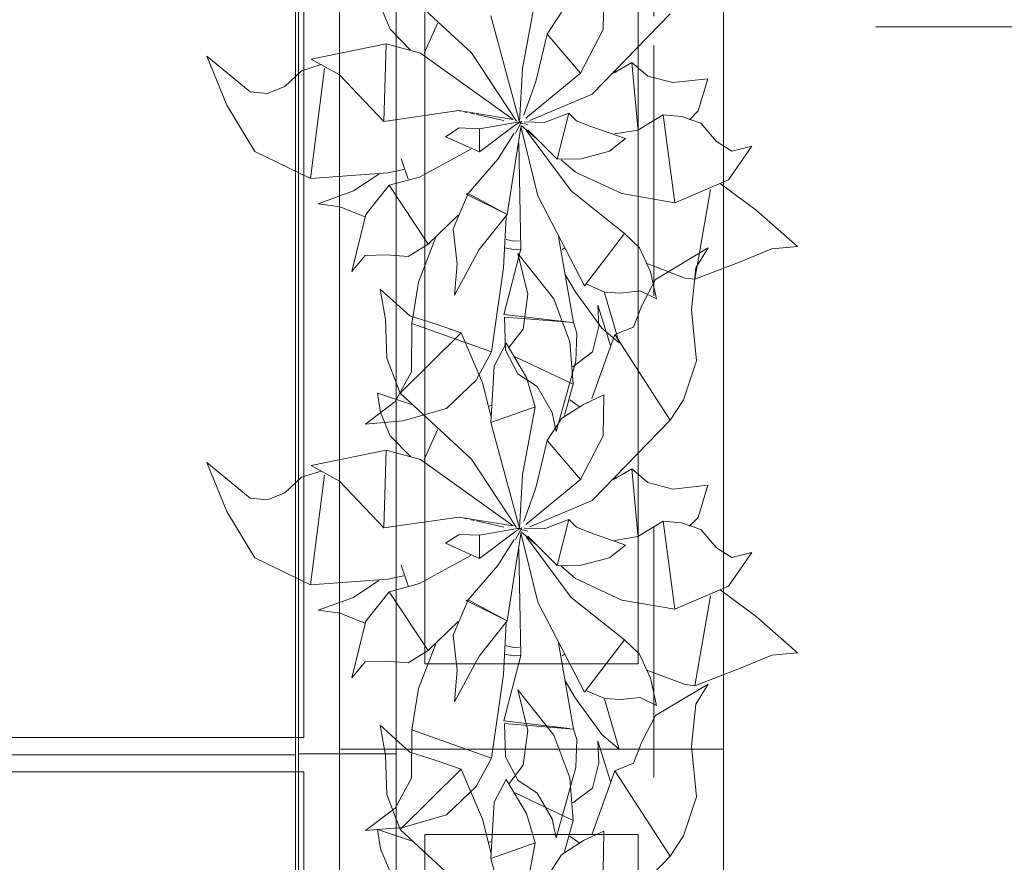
# Model space of a CAD drawing. Header units: millimetres. Extents: x -14761 to 157739, y -22400 to 107990.
# Tile 173 of 228: x 121953 to 123107, y 38600 to 39587. Entities that reach past the tile are written whole.
import ezdxf

# ---------------------------------------------------------------- set-up
doc = ezdxf.new("R2010")
doc.units = ezdxf.units.MM
doc.header["$MEASUREMENT"] = 0
doc.linetypes.add('Штриховая', pattern=[564.444447, 282.222223, -282.222223])
for name, color, linetype in [('Интерьер - конструкции мебели', 7, 'Continuous'), ('Интерьер - Мебель', 7, 'Continuous'), ('Элемент Модели - Зона', 7, 'Continuous')]:
    doc.layers.add(name, color=color, linetype=linetype)

msp = doc.modelspace()

# ---------------------------------------------------------------- linework, layer by layer
at = {"layer": 'Интерьер - конструкции мебели', "color": 7, "linetype": 'Continuous', "lineweight": 15}
for points in [[(121786.3, 39880.1), (122276.5, 39880.1), (122276.5, 38725.6), (121786.3, 38725.6)], [(122279.9, 39881.1), (122394.3, 39881.1), (122394.3, 38726.6), (122279.9, 38726.6)], [(121786.3, 38725.6), (122276.5, 38725.6), (122276.5, 37571.2), (121786.3, 37571.2)], [(122279.9, 38726.6), (122394.3, 38726.6), (122394.3, 37572.1), (122279.9, 37572.1)]]:
    msp.add_lwpolyline(points, close=True, dxfattribs=at)
at = {"layer": 'Интерьер - конструкции мебели', "color": 7, "linetype": 'Continuous', "lineweight": 15, "flags": 128}
for points in [[(121786.3, 39860.1), (121786.3, 38745.6), (122286.3, 38745.6), (122286.3, 39860.1)], [(121786.3, 38705.6), (121786.3, 37591.2), (122286.3, 37591.2), (122286.3, 38705.6)]]:
    msp.add_lwpolyline(points, close=True, dxfattribs=at)
at = {"layer": 'Интерьер - Мебель', "color": 7, "linetype": 'Continuous', "lineweight": 15}
for p, q in [((122328, 40232.1), (122328, 38732.1)), ((122778, 38732.1), (122778, 40232.1)), ((122428, 40132.1), (122428, 38832.1)), ((122678, 38832.1), (122678, 40132.1)), ((122428, 38832.1), (122678, 38832.1)), ((122328, 38732.1), (122328, 37232.1)), ((122778, 38732.1), (122328, 38732.1)), ((122328, 38732.1), (122778, 38732.1)), ((122778, 37232.1), (122778, 38732.1)), ((122428, 38632.1), (122428, 37332.1)), ((122678, 38632.1), (122428, 38632.1)), ((122678, 37332.1), (122678, 38632.1))]:
    msp.add_line(p, q, dxfattribs=at)
at = {"layer": 'Интерьер - Мебель', "color": 252, "linetype": 'Continuous', "lineweight": 5}
for p, q in [((122399.2, 39625), (122482.7, 39547.8)), ((122399.2, 39625), (122482.7, 39547.8)), ((122637.2, 39575.2), (122638, 39623.2)), ((122637.2, 39575.2), (122638, 39623.2)), ((122542.4, 39529.5), (122557.4, 39609.3)), ((122542.4, 39529.5), (122557.4, 39609.3)), ((122376.2, 39602.3), (122387.6, 39575.3)), ((122376.2, 39602.3), (122387.6, 39575.3)), ((122571.5, 39569.5), (122588.3, 39595.3)), ((122571.5, 39569.5), (122588.3, 39595.3)), ((122505.5, 39590.9), (122539.2, 39467.1)), ((122505.5, 39590.9), (122539.2, 39467.1)), ((122624.2, 39499.5), (122715.5, 39593.5)), ((122624.2, 39499.5), (122715.5, 39593.5)), ((122387.6, 39575.3), (122411.4, 39551)), ((122387.6, 39575.3), (122411.4, 39551)), ((122427.1, 39547.4), (122443.1, 39582.1)), ((122427.1, 39547.4), (122443.1, 39582.1)), ((122610.5, 39524.1), (122637.2, 39575.2)), ((122610.5, 39524.1), (122637.2, 39575.2)), ((122558.3, 39514.1), (122571.5, 39569.5)), ((122558.3, 39514.1), (122571.5, 39569.5)), ((122571.5, 39569.5), (122610.5, 39524.1)), ((122571.5, 39569.5), (122610.5, 39524.1)), ((122294.7, 39540.4), (122382.8, 39558.4)), ((122294.7, 39540.4), (122382.8, 39558.4)), ((122380.1, 39467.2), (122382.8, 39558.4)), ((122380.1, 39467.2), (122382.8, 39558.4)), ((122382.8, 39558.4), (122422.9, 39547.4)), ((122382.8, 39558.4), (122422.9, 39547.4)), ((122172.6, 39543.9), (122196.1, 39486.6)), ((122172.6, 39543.9), (122223.4, 39502.2)), ((122172.6, 39543.9), (122196.1, 39486.6)), ((122172.6, 39543.9), (122223.4, 39502.2)), ((122294.7, 39540.4), (122327.9, 39522.1)), ((122294.7, 39540.4), (122327.9, 39522.1)), ((122422.9, 39547.4), (122531.5, 39469.8)), ((122422.9, 39547.4), (122531.5, 39469.8)), ((122482.7, 39547.8), (122535.5, 39467.8)), ((122482.7, 39547.8), (122535.5, 39467.8)), ((122649.2, 39523.9), (122670.6, 39536.5)), ((122649.2, 39523.9), (122670.6, 39536.5)), ((122670.6, 39536.5), (122677.9, 39459.3)), ((122670.6, 39536.5), (122689.4, 39520.4)), ((122670.6, 39536.5), (122677.9, 39459.3)), ((122670.6, 39536.5), (122689.4, 39520.4)), ((122263.9, 39508.4), (122283.7, 39526.6)), ((122263.9, 39508.4), (122283.7, 39526.6)), ((122283.7, 39526.6), (122306.5, 39533.9)), ((122283.7, 39526.6), (122306.5, 39533.9)), ((122294.1, 39400.4), (122310.3, 39529.4)), ((122294.1, 39400.4), (122310.3, 39529.4)), ((122539.2, 39467.1), (122542.4, 39529.5)), ((122539.2, 39467.1), (122542.4, 39529.5)), ((122651, 39527.5), (122651.9, 39524.7)), ((122651, 39527.5), (122651.9, 39524.7)), ((122327.9, 39522.1), (122380.1, 39467.2)), ((122327.9, 39522.1), (122380.1, 39467.2)), ((122544.2, 39474.6), (122558.3, 39514.1)), ((122544.2, 39474.6), (122558.3, 39514.1)), ((122546.3, 39471.3), (122610.5, 39524.1)), ((122546.3, 39471.3), (122610.5, 39524.1)), ((122689.4, 39520.4), (122718.9, 39512.8)), ((122689.4, 39520.4), (122718.9, 39512.8)), ((122718.9, 39512.8), (122759.7, 39517.4)), ((122718.9, 39512.8), (122759.7, 39517.4)), ((122748.3, 39479.6), (122759.7, 39517.4)), ((122748.3, 39479.6), (122759.7, 39517.4)), ((122223.4, 39502.2), (122243.4, 39500.1)), ((122223.4, 39502.2), (122243.4, 39500.1)), ((122243.4, 39500.1), (122263.9, 39508.4)), ((122243.4, 39500.1), (122263.9, 39508.4)), ((122551, 39468.6), (122624.2, 39499.5)), ((122551, 39468.6), (122624.2, 39499.5)), ((122196.1, 39486.6), (122228.7, 39432.3)), ((122196.1, 39486.6), (122228.7, 39432.3)), ((122380.1, 39467.2), (122468, 39480.1)), ((122380.1, 39467.2), (122468, 39480.1)), ((122468, 39480.1), (122531.5, 39469.8)), ((122468, 39480.1), (122531.5, 39469.8)), ((122468.4, 39479.8), (122469.5, 39479.5)), ((122468.4, 39479.8), (122469.5, 39479.5)), ((122738.4, 39469.4), (122748.3, 39479.6)), ((122738.4, 39469.4), (122748.3, 39479.6)), ((122475.1, 39478.3), (122477.3, 39477.8)), ((122475.1, 39478.3), (122477.3, 39477.8)), ((122481.8, 39476.9), (122486.3, 39475.9)), ((122481.8, 39476.9), (122486.3, 39475.9)), ((122488.5, 39475.4), (122520.8, 39468.4)), ((122488.5, 39475.4), (122520.8, 39468.4)), ((122534.3, 39453.6), (122541.7, 39467.5)), ((122534.3, 39453.6), (122541.7, 39467.5)), ((122535.1, 39463.9), (122541.7, 39467.5)), ((122535.1, 39463.9), (122541.7, 39467.5)), ((122568.5, 39466.3), (122596.9, 39477.1)), ((122568.5, 39466.3), (122596.9, 39477.1)), ((122583.3, 39423.3), (122596.9, 39477.1)), ((122583.3, 39423.3), (122596.9, 39477.1)), ((122596.9, 39477.1), (122605.8, 39468)), ((122596.9, 39477.1), (122605.8, 39468)), ((122605.8, 39468), (122622.6, 39461.5)), ((122605.8, 39468), (122622.6, 39461.5)), ((122677.9, 39457), (122707.5, 39475)), ((122677.9, 39457), (122707.5, 39475)), ((122707.5, 39475), (122721.2, 39372.1)), ((122707.5, 39475), (122728.8, 39473.3)), ((122707.5, 39475), (122721.2, 39372.1)), ((122707.5, 39475), (122728.8, 39473.3)), ((122728.8, 39473.3), (122751.4, 39465.3)), ((122728.8, 39473.3), (122751.4, 39465.3)), ((122452.2, 39449.5), (122468.2, 39459.7)), ((122452.2, 39449.5), (122468.2, 39459.7)), ((122468.2, 39459.7), (122492.1, 39458.8)), ((122468.2, 39459.7), (122492.1, 39458.8)), ((122492.1, 39458.8), (122539.2, 39467.1)), ((122492.1, 39458.8), (122539.2, 39467.1)), ((122492.1, 39458.8), (122492.3, 39431.6)), ((122492.1, 39458.8), (122492.3, 39431.6)), ((122492.3, 39431.6), (122534.6, 39463.6)), ((122492.3, 39431.6), (122534.6, 39463.6)), ((122524.7, 39358.5), (122540.7, 39460.6)), ((122524.7, 39358.5), (122540.7, 39460.6)), ((122536.3, 39466.6), (122538.5, 39466)), ((122536.3, 39466.6), (122538.5, 39466)), ((122538, 39466.2), (122539.2, 39467.1)), ((122538, 39466.2), (122539.2, 39467.1)), ((122540.5, 39461.5), (122560.5, 39380.2)), ((122540.5, 39461.5), (122560.5, 39380.2)), ((122540.8, 39465.5), (122548.7, 39463.6)), ((122540.8, 39465.5), (122548.7, 39463.6)), ((122540.8, 39462.7), (122557.7, 39448.3)), ((122540.8, 39462.7), (122557.7, 39448.3)), ((122544.6, 39466.9), (122568.5, 39466.3)), ((122544.6, 39466.9), (122568.5, 39466.3)), ((122547.2, 39456.3), (122599.7, 39386)), ((122547.2, 39456.3), (122599.7, 39386)), ((122548.9, 39457.4), (122583.3, 39423.3)), ((122548.9, 39457.4), (122583.3, 39423.3)), ((122622.6, 39461.5), (122663.3, 39447.2)), ((122622.6, 39461.5), (122663.3, 39447.2)), ((122650.4, 39452.7), (122677.9, 39457)), ((122650.4, 39452.7), (122677.9, 39457)), ((122751.4, 39465.3), (122769.9, 39443.9)), ((122751.4, 39465.3), (122769.9, 39443.9)), ((122452.2, 39449.5), (122492.3, 39431.6)), ((122452.2, 39449.5), (122492.3, 39431.6)), ((122513.7, 39423.1), (122532.9, 39453.5)), ((122513.7, 39423.1), (122532.9, 39453.5)), ((122644.6, 39432.4), (122663.3, 39447.2)), ((122644.6, 39432.4), (122663.3, 39447.2)), ((122421.9, 39402.2), (122481.8, 39434.9)), ((122421.9, 39402.2), (122481.8, 39434.9)), ((122538.4, 39442.7), (122540.5, 39317.8)), ((122538.4, 39442.7), (122540.5, 39317.8)), ((122769.9, 39443.9), (122787.7, 39432.6)), ((122769.9, 39443.9), (122787.7, 39432.6)), ((122783.8, 39399), (122811.5, 39438.5)), ((122783.8, 39399), (122811.5, 39438.5)), ((122787.7, 39432.6), (122811.5, 39438.5)), ((122787.7, 39432.6), (122811.5, 39438.5)), ((122228.7, 39432.3), (122294.1, 39400.4)), ((122228.7, 39432.3), (122294.1, 39400.4)), ((122400.3, 39423.5), (122408.6, 39399.6)), ((122400.3, 39423.5), (122408.6, 39399.6)), ((122479, 39383.1), (122513.7, 39423.1)), ((122479, 39383.1), (122513.7, 39423.1)), ((122583.3, 39423.3), (122611.1, 39423.7)), ((122583.3, 39423.3), (122611.1, 39423.7)), ((122587.8, 39422.5), (122604.7, 39408)), ((122587.8, 39422.5), (122604.7, 39408)), ((122611.1, 39423.7), (122644.6, 39432.4)), ((122611.1, 39423.7), (122644.6, 39432.4)), ((122384.6, 39407.3), (122403.6, 39411.2)), ((122384.6, 39407.3), (122403.6, 39411.2)), ((122294.1, 39400.4), (122384.6, 39407.3)), ((122294.1, 39400.4), (122384.6, 39407.3)), ((122344.6, 39386), (122374, 39405.8)), ((122344.6, 39386), (122374, 39405.8)), ((122386.4, 39392.6), (122421.9, 39402.2)), ((122386.4, 39392.6), (122421.9, 39402.2)), ((122604.7, 39408), (122659, 39382.8)), ((122604.7, 39408), (122659, 39382.8)), ((122721.2, 39372.1), (122783.8, 39399)), ((122721.2, 39372.1), (122783.8, 39399)), ((122358.9, 39358.2), (122386.4, 39392.6)), ((122358.9, 39358.2), (122386.4, 39392.6)), ((122386.4, 39392.6), (122431.8, 39323.6)), ((122386.4, 39392.6), (122431.8, 39323.6)), ((122744.6, 39282.5), (122762.7, 39387.8)), ((122744.6, 39282.5), (122762.7, 39387.8)), ((122774.1, 39394.8), (122816.5, 39363.4)), ((122774.1, 39394.8), (122816.5, 39363.4)), ((122303.2, 39371), (122344.6, 39386)), ((122303.2, 39371), (122344.6, 39386)), ((122461.4, 39341.6), (122479, 39383.1)), ((122461.4, 39341.6), (122479, 39383.1)), ((122476.4, 39382.2), (122479, 39383.1)), ((122476.4, 39382.2), (122479, 39383.1)), ((122476.4, 39382.2), (122524.7, 39358.5)), ((122476.4, 39382.2), (122524.7, 39358.5)), ((122479, 39383.1), (122524.7, 39358.5)), ((122479, 39383.1), (122524.7, 39358.5)), ((122560.5, 39380.2), (122615.2, 39275)), ((122560.5, 39380.2), (122615.2, 39275)), ((122599.7, 39386), (122662, 39336.1)), ((122599.7, 39386), (122662, 39336.1)), ((122659, 39382.8), (122721.2, 39372.1)), ((122659, 39382.8), (122721.2, 39372.1)), ((122303.2, 39371), (122329, 39367.4)), ((122303.2, 39371), (122329, 39367.4)), ((122329, 39367.4), (122357.6, 39355.7)), ((122329, 39367.4), (122357.6, 39355.7)), ((122816.5, 39363.4), (122864.7, 39320.9)), ((122816.5, 39363.4), (122864.7, 39320.9)), ((122342.5, 39291.6), (122358.9, 39358.2)), ((122342.5, 39291.6), (122358.9, 39358.2)), ((122431.8, 39323.6), (122467.3, 39357.5)), ((122431.8, 39323.6), (122467.3, 39357.5)), ((122491.8, 39317.3), (122524.7, 39358.5)), ((122491.8, 39317.3), (122524.7, 39358.5)), ((122520.1, 39295.7), (122523.3, 39355.7)), ((122520.1, 39295.7), (122523.3, 39355.7)), ((122461.4, 39341.6), (122466.1, 39300.5)), ((122461.4, 39341.6), (122466.1, 39300.5)), ((122420.5, 39279.1), (122440.8, 39331.7)), ((122420.5, 39279.1), (122440.8, 39331.7)), ((122523.3, 39329.2), (122532.6, 39327.3)), ((122523.3, 39329.2), (122532.6, 39327.3)), ((122584.7, 39332.2), (122602.2, 39231.7)), ((122584.7, 39332.2), (122602.2, 39231.7)), ((122615.2, 39275), (122662, 39336.1)), ((122615.2, 39275), (122662, 39336.1)), ((122662, 39336.1), (122679.5, 39319.5)), ((122662, 39336.1), (122679.5, 39319.5)), ((122408.4, 39309.3), (122431.8, 39323.6)), ((122408.4, 39309.3), (122431.8, 39323.6)), ((122462.8, 39263.7), (122491.8, 39317.3)), ((122462.8, 39263.7), (122491.8, 39317.3)), ((122520.6, 39241.3), (122540.5, 39317.8)), ((122520.6, 39241.3), (122540.5, 39317.8)), ((122522, 39319.3), (122532.1, 39317.3)), ((122522, 39319.3), (122532.1, 39317.3)), ((122532.1, 39317.3), (122539.9, 39317.7)), ((122532.1, 39317.3), (122539.9, 39317.7)), ((122532.6, 39327.3), (122539.1, 39327.7)), ((122532.6, 39327.3), (122539.1, 39327.7)), ((122589, 39317.5), (122591.2, 39319)), ((122589, 39317.5), (122591.2, 39319)), ((122679.5, 39319.5), (122692.5, 39291.3)), ((122679.5, 39319.5), (122692.5, 39291.3)), ((122698.3, 39282.4), (122760.1, 39319.2)), ((122698.3, 39282.4), (122760.1, 39319.2)), ((122745.6, 39295.8), (122760.1, 39319.2)), ((122745.6, 39295.8), (122760.1, 39319.2)), ((122798.7, 39303.2), (122834.6, 39318.1)), ((122798.7, 39303.2), (122834.6, 39318.1)), ((122834.6, 39318.1), (122864.7, 39320.9)), ((122834.6, 39318.1), (122864.7, 39320.9)), ((122342.5, 39291.6), (122358, 39310.2)), ((122342.5, 39291.6), (122358, 39310.2)), ((122358, 39310.2), (122382.9, 39311.3)), ((122358, 39310.2), (122382.9, 39311.3)), ((122382.9, 39311.3), (122408.4, 39309.3)), ((122382.9, 39311.3), (122408.4, 39309.3)), ((122537, 39312.5), (122548.6, 39265.1)), ((122537, 39312.5), (122579.1, 39259.5)), ((122537, 39312.5), (122548.6, 39265.1)), ((122537, 39312.5), (122579.1, 39259.5)), ((122462.8, 39263.7), (122466.1, 39300.5)), ((122462.8, 39263.7), (122466.1, 39300.5)), ((122506.3, 39197.5), (122520.1, 39295.7)), ((122506.3, 39197.5), (122520.1, 39295.7)), ((122688.3, 39300.8), (122733.2, 39283.9)), ((122688.3, 39300.8), (122733.2, 39283.9)), ((122740.8, 39246.6), (122745.6, 39295.8)), ((122740.8, 39246.6), (122745.6, 39295.8)), ((122744.6, 39282.5), (122798.7, 39303.2)), ((122744.6, 39282.5), (122798.7, 39303.2)), ((122592.7, 39288.1), (122604.1, 39268.1)), ((122592.7, 39288.1), (122604.1, 39268.1)), ((122692.5, 39291.3), (122699.4, 39259.4)), ((122692.5, 39291.3), (122699.4, 39259.4)), ((122733.2, 39283.9), (122744.6, 39282.5)), ((122733.2, 39283.9), (122744.6, 39282.5)), ((122375.8, 39271), (122382.1, 39235.5)), ((122375.8, 39271), (122410.5, 39239.5)), ((122375.8, 39271), (122382.1, 39235.5)), ((122375.8, 39271), (122410.5, 39239.5)), ((122412.8, 39230.6), (122420.5, 39279.1)), ((122412.8, 39230.6), (122420.5, 39279.1)), ((122616.7, 39277.1), (122639.1, 39267.4)), ((122616.7, 39277.1), (122639.1, 39267.4)), ((122682.5, 39251.8), (122698.3, 39282.4)), ((122682.5, 39251.8), (122698.3, 39282.4)), ((122543.4, 39224.2), (122548.6, 39265.1)), ((122543.4, 39224.2), (122548.6, 39265.1)), ((122579.1, 39259.5), (122598.2, 39209.4)), ((122579.1, 39259.5), (122598.2, 39209.4)), ((122604.1, 39268.1), (122635.6, 39225.3)), ((122604.1, 39268.1), (122635.6, 39225.3)), ((122638.5, 39266.7), (122656, 39208)), ((122638.5, 39266.7), (122656, 39208)), ((122639.1, 39267.4), (122657.4, 39266.4)), ((122639.1, 39267.4), (122657.4, 39266.4)), ((122657.4, 39266.4), (122680.6, 39268.8)), ((122657.4, 39266.4), (122680.6, 39268.8)), ((122680.6, 39268.8), (122699.4, 39259.4)), ((122680.6, 39268.8), (122699.4, 39259.4)), ((122630.8, 39252.2), (122632.1, 39227.1)), ((122630.8, 39252.2), (122645.8, 39205)), ((122630.8, 39252.2), (122632.1, 39227.1)), ((122630.8, 39252.2), (122645.8, 39205)), ((122672.6, 39226.4), (122682.5, 39251.8)), ((122672.6, 39226.4), (122682.5, 39251.8)), ((122410.5, 39239.5), (122440.3, 39230.4)), ((122410.5, 39239.5), (122440.3, 39230.4)), ((122520.6, 39241.3), (122597.8, 39232.2)), ((122520.6, 39241.3), (122597.8, 39232.2)), ((122521.3, 39238.1), (122522.6, 39199.4)), ((122521.3, 39238.1), (122602.2, 39231.7)), ((122521.3, 39238.1), (122522.6, 39199.4)), ((122521.3, 39238.1), (122602.2, 39231.7)), ((122740.8, 39246.6), (122746.6, 39187.1)), ((122740.8, 39246.6), (122746.6, 39187.1)), ((122382.1, 39235.5), (122383.5, 39190)), ((122382.1, 39235.5), (122383.5, 39190)), ((122412.3, 39174.2), (122412.8, 39230.6)), ((122412.3, 39174.2), (122412.8, 39230.6)), ((122412.8, 39230.6), (122506.3, 39197.5)), ((122412.8, 39230.6), (122506.3, 39197.5)), ((122440.3, 39230.4), (122470.5, 39219.6)), ((122440.3, 39230.4), (122470.5, 39219.6)), ((122602.2, 39231.7), (122606.2, 39219.3)), ((122602.2, 39231.7), (122606.2, 39219.3)), ((122624.5, 39197.4), (122632.1, 39227.1)), ((122624.5, 39197.4), (122632.1, 39227.1)), ((122635.6, 39225.3), (122656, 39208)), ((122635.6, 39225.3), (122656, 39208)), ((122650.8, 39217.7), (122672.6, 39226.4)), ((122650.8, 39217.7), (122672.6, 39226.4)), ((122399.2, 39149), (122470.5, 39219.6)), ((122399.2, 39149), (122470.5, 39219.6)), ((122470.5, 39219.6), (122495.6, 39161.2)), ((122470.5, 39219.6), (122495.6, 39161.2)), ((122527.1, 39202.8), (122543.4, 39224.2)), ((122527.1, 39202.8), (122543.4, 39224.2)), ((122604.9, 39186.5), (122606.2, 39219.3)), ((122604.9, 39186.5), (122606.2, 39219.3)), ((122623.9, 39142.7), (122650.8, 39217.7)), ((122623.9, 39142.7), (122650.8, 39217.7)), ((122650.8, 39217.7), (122715.5, 39117.5)), ((122650.8, 39217.7), (122715.5, 39117.5)), ((122509.5, 39180.9), (122523.3, 39207.5)), ((122509.5, 39180.9), (122523.3, 39207.5)), ((122523.3, 39207.5), (122547.2, 39167.5)), ((122523.3, 39207.5), (122547.2, 39167.5)), ((122598.2, 39209.4), (122601.9, 39159.5)), ((122598.2, 39209.4), (122601.9, 39159.5)), ((122488.3, 39164.5), (122506.3, 39197.5)), ((122488.3, 39164.5), (122506.3, 39197.5)), ((122522.6, 39199.4), (122537, 39171.6)), ((122522.6, 39199.4), (122537, 39171.6)), ((122534, 39191.8), (122601.9, 39159.5)), ((122534, 39191.8), (122601.9, 39159.5)), ((122601.6, 39180), (122624.5, 39197.4)), ((122601.6, 39180), (122624.5, 39197.4)), ((122383.5, 39190), (122399.2, 39149)), ((122383.5, 39190), (122399.2, 39149)), ((122505.5, 39114.9), (122509.5, 39180.9)), ((122505.5, 39114.9), (122509.5, 39180.9)), ((122582.1, 39104.2), (122604.9, 39186.5)), ((122582.1, 39104.2), (122604.9, 39186.5)), ((122731.3, 39141.3), (122746.6, 39187.1)), ((122731.3, 39141.3), (122746.6, 39187.1)), ((122393.3, 39139.2), (122412.3, 39174.2)), ((122393.3, 39139.2), (122412.3, 39174.2)), ((122537, 39171.6), (122559.7, 39156.7)), ((122537, 39171.6), (122559.7, 39156.7)), ((122547.2, 39167.5), (122557.4, 39133.2)), ((122547.2, 39167.5), (122557.4, 39133.2)), ((122453.6, 39131.2), (122488.3, 39164.5)), ((122453.6, 39131.2), (122488.3, 39164.5)), ((122495.6, 39161.2), (122505.9, 39120.9)), ((122495.6, 39161.2), (122505.9, 39120.9)), ((122559.7, 39156.7), (122577.3, 39126.6)), ((122559.7, 39156.7), (122577.3, 39126.6)), ((122591.8, 39122.8), (122601.9, 39159.5)), ((122591.8, 39122.8), (122601.9, 39159.5)), ((122372.7, 39149), (122376.2, 39126.3)), ((122372.7, 39149), (122413.7, 39135.3)), ((122372.7, 39149), (122376.2, 39126.3)), ((122372.7, 39149), (122413.7, 39135.3)), ((122399.2, 39149), (122482.7, 39071.8)), ((122399.2, 39149), (122482.7, 39071.8)), ((122613.9, 39136), (122638, 39147.2)), ((122613.9, 39136), (122638, 39147.2)), ((122637.2, 39099.2), (122638, 39147.2)), ((122637.2, 39099.2), (122638, 39147.2)), ((122358.6, 39112.7), (122393.3, 39139.2)), ((122358.6, 39112.7), (122393.3, 39139.2)), ((122502.3, 39133.5), (122506.7, 39134.9)), ((122502.3, 39133.5), (122506.7, 39134.9)), ((122505.5, 39114.9), (122557.4, 39133.2)), ((122505.5, 39114.9), (122557.4, 39133.2)), ((122542.4, 39053.5), (122557.4, 39133.2)), ((122542.4, 39053.5), (122557.4, 39133.2)), ((122588.3, 39119.3), (122613.9, 39136)), ((122588.3, 39119.3), (122613.9, 39136)), ((122597.9, 39141.1), (122609.1, 39133.4)), ((122597.9, 39141.1), (122609.1, 39133.4)), ((122715.5, 39117.5), (122731.3, 39141.3)), ((122715.5, 39117.5), (122731.3, 39141.3)), ((122376.2, 39126.3), (122387.6, 39099.3)), ((122376.2, 39126.3), (122387.6, 39099.3)), ((122402.4, 39116.5), (122453.6, 39131.2)), ((122402.4, 39116.5), (122453.6, 39131.2)), ((122577.3, 39126.6), (122582.1, 39104.2)), ((122577.3, 39126.6), (122582.1, 39104.2)), ((122358.6, 39112.7), (122402.4, 39116.5)), ((122358.6, 39112.7), (122402.4, 39116.5)), ((122505.5, 39114.9), (122539.2, 38991.1)), ((122505.5, 39114.9), (122539.2, 38991.1)), ((122571.5, 39093.5), (122588.3, 39119.3)), ((122571.5, 39093.5), (122588.3, 39119.3)), ((122624.2, 39023.4), (122715.5, 39117.5)), ((122624.2, 39023.4), (122715.5, 39117.5)), ((122387.6, 39099.3), (122411.4, 39075)), ((122387.6, 39099.3), (122411.4, 39075)), ((122427.1, 39071.3), (122443.1, 39106.1)), ((122427.1, 39071.3), (122443.1, 39106.1)), ((122610.5, 39048), (122637.2, 39099.2)), ((122610.5, 39048), (122637.2, 39099.2)), ((122558.3, 39038.1), (122571.5, 39093.5)), ((122558.3, 39038.1), (122571.5, 39093.5)), ((122571.5, 39093.5), (122610.5, 39048)), ((122571.5, 39093.5), (122610.5, 39048)), ((122294.7, 39064.4), (122382.8, 39082.4)), ((122294.7, 39064.4), (122382.8, 39082.4)), ((122380.1, 38991.2), (122382.8, 39082.4)), ((122380.1, 38991.2), (122382.8, 39082.4)), ((122382.8, 39082.4), (122422.9, 39071.4)), ((122382.8, 39082.4), (122422.9, 39071.4)), ((122172.6, 39067.8), (122196.1, 39010.6)), ((122172.6, 39067.8), (122223.4, 39026.2)), ((122172.6, 39067.8), (122196.1, 39010.6)), ((122172.6, 39067.8), (122223.4, 39026.2)), ((122294.7, 39064.4), (122327.9, 39046)), ((122294.7, 39064.4), (122327.9, 39046)), ((122422.9, 39071.4), (122531.5, 38993.7)), ((122422.9, 39071.4), (122531.5, 38993.7)), ((122482.7, 39071.8), (122535.5, 38991.8)), ((122482.7, 39071.8), (122535.5, 38991.8)), ((122283.7, 39050.6), (122306.5, 39057.9)), ((122283.7, 39050.6), (122306.5, 39057.9)), ((122294.1, 38924.4), (122310.3, 39053.4)), ((122294.1, 38924.4), (122310.3, 39053.4)), ((122539.2, 38991.1), (122542.4, 39053.5)), ((122539.2, 38991.1), (122542.4, 39053.5)), ((122649.2, 39047.9), (122670.6, 39060.5)), ((122649.2, 39047.9), (122670.6, 39060.5)), ((122670.6, 39060.5), (122677.9, 38983.3)), ((122670.6, 39060.5), (122689.4, 39044.3)), ((122670.6, 39060.5), (122677.9, 38983.3)), ((122670.6, 39060.5), (122689.4, 39044.3)), ((122263.9, 39032.3), (122283.7, 39050.6)), ((122263.9, 39032.3), (122283.7, 39050.6)), ((122327.9, 39046), (122380.1, 38991.2)), ((122327.9, 39046), (122380.1, 38991.2)), ((122546.3, 38995.3), (122610.5, 39048)), ((122546.3, 38995.3), (122610.5, 39048)), ((122651, 39051.5), (122651.9, 39048.7)), ((122651, 39051.5), (122651.9, 39048.7)), ((122689.4, 39044.3), (122718.9, 39036.8)), ((122689.4, 39044.3), (122718.9, 39036.8)), ((122718.9, 39036.8), (122759.7, 39041.3)), ((122718.9, 39036.8), (122759.7, 39041.3)), ((122748.3, 39003.6), (122759.7, 39041.3)), ((122748.3, 39003.6), (122759.7, 39041.3)), ((122243.4, 39024.1), (122263.9, 39032.3)), ((122243.4, 39024.1), (122263.9, 39032.3)), ((122544.2, 38998.6), (122558.3, 39038.1)), ((122544.2, 38998.6), (122558.3, 39038.1)), ((122223.4, 39026.2), (122243.4, 39024.1)), ((122223.4, 39026.2), (122243.4, 39024.1)), ((122551, 38992.6), (122624.2, 39023.4)), ((122551, 38992.6), (122624.2, 39023.4)), ((122196.1, 39010.6), (122228.7, 38956.3)), ((122196.1, 39010.6), (122228.7, 38956.3)), ((122380.1, 38991.2), (122468, 39004)), ((122380.1, 38991.2), (122468, 39004)), ((122468, 39004), (122531.5, 38993.7)), ((122468, 39004), (122531.5, 38993.7)), ((122468.4, 39003.8), (122469.5, 39003.5)), ((122468.4, 39003.8), (122469.5, 39003.5)), ((122475.1, 39002.3), (122477.3, 39001.8)), ((122475.1, 39002.3), (122477.3, 39001.8)), ((122481.8, 39000.8), (122486.3, 38999.9)), ((122481.8, 39000.8), (122486.3, 38999.9)), ((122488.5, 38999.4), (122520.8, 38992.3)), ((122488.5, 38999.4), (122520.8, 38992.3)), ((122568.5, 38990.3), (122596.9, 39001.1)), ((122568.5, 38990.3), (122596.9, 39001.1)), ((122583.3, 38947.3), (122596.9, 39001.1)), ((122583.3, 38947.3), (122596.9, 39001.1)), ((122596.9, 39001.1), (122605.8, 38992)), ((122596.9, 39001.1), (122605.8, 38992)), ((122677.9, 38981), (122707.5, 38999)), ((122677.9, 38981), (122707.5, 38999)), ((122707.5, 38999), (122721.2, 38896.1)), ((122707.5, 38999), (122728.8, 38997.3)), ((122707.5, 38999), (122721.2, 38896.1)), ((122707.5, 38999), (122728.8, 38997.3)), ((122728.8, 38997.3), (122751.4, 38989.2)), ((122728.8, 38997.3), (122751.4, 38989.2)), ((122738.4, 38993.4), (122748.3, 39003.6)), ((122738.4, 38993.4), (122748.3, 39003.6)), ((122452.2, 38973.4), (122468.2, 38983.7)), ((122452.2, 38973.4), (122468.2, 38983.7)), ((122468.2, 38983.7), (122492.1, 38982.8)), ((122468.2, 38983.7), (122492.1, 38982.8)), ((122492.1, 38982.8), (122539.2, 38991.1)), ((122492.1, 38982.8), (122539.2, 38991.1)), ((122492.1, 38982.8), (122492.3, 38955.6)), ((122492.1, 38982.8), (122492.3, 38955.6)), ((122492.3, 38955.6), (122534.6, 38987.6)), ((122492.3, 38955.6), (122534.6, 38987.6)), ((122524.7, 38882.5), (122540.7, 38984.5)), ((122524.7, 38882.5), (122540.7, 38984.5)), ((122534.3, 38977.6), (122541.7, 38991.5)), ((122534.3, 38977.6), (122541.7, 38991.5)), ((122535.1, 38987.9), (122541.7, 38991.5)), ((122535.1, 38987.9), (122541.7, 38991.5)), ((122536.3, 38990.6), (122538.5, 38990)), ((122536.3, 38990.6), (122538.5, 38990)), ((122538, 38990.2), (122539.2, 38991.1)), ((122538, 38990.2), (122539.2, 38991.1)), ((122540.5, 38985.5), (122560.5, 38904.2)), ((122540.5, 38985.5), (122560.5, 38904.2)), ((122540.8, 38989.5), (122548.7, 38987.6)), ((122540.8, 38989.5), (122548.7, 38987.6)), ((122540.8, 38986.7), (122557.7, 38972.2)), ((122540.8, 38986.7), (122557.7, 38972.2)), ((122544.6, 38990.9), (122568.5, 38990.3)), ((122544.6, 38990.9), (122568.5, 38990.3)), ((122605.8, 38992), (122622.6, 38985.4)), ((122605.8, 38992), (122622.6, 38985.4)), ((122622.6, 38985.4), (122663.3, 38971.2)), ((122622.6, 38985.4), (122663.3, 38971.2)), ((122751.4, 38989.2), (122769.9, 38967.9)), ((122751.4, 38989.2), (122769.9, 38967.9)), ((122452.2, 38973.4), (122492.3, 38955.6)), ((122452.2, 38973.4), (122492.3, 38955.6)), ((122513.7, 38947.1), (122532.9, 38977.5)), ((122513.7, 38947.1), (122532.9, 38977.5)), ((122547.2, 38980.3), (122599.7, 38909.9)), ((122547.2, 38980.3), (122599.7, 38909.9)), ((122548.9, 38981.4), (122583.3, 38947.3)), ((122548.9, 38981.4), (122583.3, 38947.3)), ((122644.6, 38956.4), (122663.3, 38971.2)), ((122644.6, 38956.4), (122663.3, 38971.2)), ((122650.4, 38976.7), (122677.9, 38981)), ((122650.4, 38976.7), (122677.9, 38981)), ((122538.4, 38966.7), (122540.5, 38841.8)), ((122538.4, 38966.7), (122540.5, 38841.8)), ((122769.9, 38967.9), (122787.7, 38956.6)), ((122769.9, 38967.9), (122787.7, 38956.6)), ((122783.8, 38922.9), (122811.5, 38962.5)), ((122783.8, 38922.9), (122811.5, 38962.5)), ((122787.7, 38956.6), (122811.5, 38962.5)), ((122787.7, 38956.6), (122811.5, 38962.5)), ((122228.7, 38956.3), (122294.1, 38924.4)), ((122228.7, 38956.3), (122294.1, 38924.4)), ((122421.9, 38926.2), (122481.8, 38958.9)), ((122421.9, 38926.2), (122481.8, 38958.9)), ((122611.1, 38947.7), (122644.6, 38956.4)), ((122611.1, 38947.7), (122644.6, 38956.4)), ((122400.3, 38947.5), (122408.6, 38923.6)), ((122400.3, 38947.5), (122408.6, 38923.6)), ((122479, 38907), (122513.7, 38947.1)), ((122479, 38907), (122513.7, 38947.1)), ((122583.3, 38947.3), (122611.1, 38947.7)), ((122583.3, 38947.3), (122611.1, 38947.7)), ((122587.8, 38946.5), (122604.7, 38932)), ((122587.8, 38946.5), (122604.7, 38932)), ((122294.1, 38924.4), (122384.6, 38931.3)), ((122294.1, 38924.4), (122384.6, 38931.3)), ((122344.6, 38909.9), (122374, 38929.8)), ((122344.6, 38909.9), (122374, 38929.8)), ((122384.6, 38931.3), (122403.6, 38935.2)), ((122384.6, 38931.3), (122403.6, 38935.2)), ((122386.4, 38916.5), (122421.9, 38926.2)), ((122386.4, 38916.5), (122421.9, 38926.2)), ((122604.7, 38932), (122659, 38906.8)), ((122604.7, 38932), (122659, 38906.8)), ((122358.9, 38882.2), (122386.4, 38916.5)), ((122358.9, 38882.2), (122386.4, 38916.5)), ((122386.4, 38916.5), (122431.8, 38847.6)), ((122386.4, 38916.5), (122431.8, 38847.6)), ((122721.2, 38896.1), (122783.8, 38922.9)), ((122721.2, 38896.1), (122783.8, 38922.9)), ((122774.1, 38918.8), (122816.5, 38887.4)), ((122774.1, 38918.8), (122816.5, 38887.4)), ((122303.2, 38895), (122344.6, 38909.9)), ((122303.2, 38895), (122344.6, 38909.9)), ((122461.4, 38865.6), (122479, 38907)), ((122461.4, 38865.6), (122479, 38907)), ((122476.4, 38906.2), (122479, 38907)), ((122476.4, 38906.2), (122479, 38907)), ((122476.4, 38906.2), (122524.7, 38882.5)), ((122476.4, 38906.2), (122524.7, 38882.5)), ((122479, 38907), (122524.7, 38882.5)), ((122479, 38907), (122524.7, 38882.5)), ((122560.5, 38904.2), (122615.2, 38799)), ((122560.5, 38904.2), (122615.2, 38799)), ((122599.7, 38909.9), (122662, 38860)), ((122599.7, 38909.9), (122662, 38860)), ((122659, 38906.8), (122721.2, 38896.1)), ((122659, 38906.8), (122721.2, 38896.1)), ((122744.6, 38806.4), (122762.7, 38911.8)), ((122744.6, 38806.4), (122762.7, 38911.8)), ((122303.2, 38895), (122329, 38891.3)), ((122303.2, 38895), (122329, 38891.3)), ((122329, 38891.3), (122357.6, 38879.7)), ((122329, 38891.3), (122357.6, 38879.7)), ((122342.5, 38815.6), (122358.9, 38882.2)), ((122342.5, 38815.6), (122358.9, 38882.2)), ((122431.8, 38847.6), (122467.3, 38881.5)), ((122431.8, 38847.6), (122467.3, 38881.5)), ((122491.8, 38841.2), (122524.7, 38882.5)), ((122491.8, 38841.2), (122524.7, 38882.5)), ((122520.1, 38819.7), (122523.3, 38879.7)), ((122520.1, 38819.7), (122523.3, 38879.7)), ((122816.5, 38887.4), (122864.7, 38844.9)), ((122816.5, 38887.4), (122864.7, 38844.9)), ((122420.5, 38803.1), (122440.8, 38855.6)), ((122420.5, 38803.1), (122440.8, 38855.6)), ((122461.4, 38865.6), (122466.1, 38824.5)), ((122461.4, 38865.6), (122466.1, 38824.5)), ((122584.7, 38856.2), (122602.2, 38755.6)), ((122584.7, 38856.2), (122602.2, 38755.6)), ((122615.2, 38799), (122662, 38860)), ((122615.2, 38799), (122662, 38860)), ((122662, 38860), (122679.5, 38843.5)), ((122662, 38860), (122679.5, 38843.5)), ((122408.4, 38833.3), (122431.8, 38847.6)), ((122408.4, 38833.3), (122431.8, 38847.6)), ((122523.3, 38853.2), (122532.6, 38851.3)), ((122523.3, 38853.2), (122532.6, 38851.3)), ((122532.6, 38851.3), (122539.1, 38851.7)), ((122532.6, 38851.3), (122539.1, 38851.7)), ((122834.6, 38842.1), (122864.7, 38844.9)), ((122834.6, 38842.1), (122864.7, 38844.9)), ((122342.5, 38815.6), (122358, 38834.2)), ((122342.5, 38815.6), (122358, 38834.2)), ((122358, 38834.2), (122382.9, 38835.3)), ((122358, 38834.2), (122382.9, 38835.3)), ((122382.9, 38835.3), (122408.4, 38833.3)), ((122382.9, 38835.3), (122408.4, 38833.3)), ((122462.8, 38787.7), (122491.8, 38841.2)), ((122462.8, 38787.7), (122491.8, 38841.2)), ((122520.6, 38765.3), (122540.5, 38841.8)), ((122520.6, 38765.3), (122540.5, 38841.8)), ((122522, 38843.3), (122532.1, 38841.3)), ((122522, 38843.3), (122532.1, 38841.3)), ((122532.1, 38841.3), (122539.9, 38841.7)), ((122532.1, 38841.3), (122539.9, 38841.7)), ((122589, 38841.5), (122591.2, 38843)), ((122589, 38841.5), (122591.2, 38843)), ((122679.5, 38843.5), (122692.5, 38815.3)), ((122679.5, 38843.5), (122692.5, 38815.3)), ((122798.7, 38827.2), (122834.6, 38842.1)), ((122798.7, 38827.2), (122834.6, 38842.1)), ((122462.8, 38787.7), (122466.1, 38824.5)), ((122462.8, 38787.7), (122466.1, 38824.5)), ((122688.3, 38824.8), (122733.2, 38807.9)), ((122688.3, 38824.8), (122733.2, 38807.9)), ((122744.6, 38806.4), (122798.7, 38827.2)), ((122744.6, 38806.4), (122798.7, 38827.2)), ((122506.3, 38721.5), (122520.1, 38819.7)), ((122506.3, 38721.5), (122520.1, 38819.7)), ((122592.7, 38812), (122604.1, 38792.1)), ((122592.7, 38812), (122604.1, 38792.1)), ((122692.5, 38815.3), (122699.4, 38783.4)), ((122692.5, 38815.3), (122699.4, 38783.4)), ((122412.8, 38754.6), (122420.5, 38803.1)), ((122412.8, 38754.6), (122420.5, 38803.1)), ((122537, 38801.5), (122548.6, 38754.1)), ((122537, 38801.5), (122579.1, 38748.6)), ((122537, 38801.5), (122548.6, 38754.1)), ((122537, 38801.5), (122579.1, 38748.6)), ((122616.7, 38801), (122639.1, 38791.4)), ((122616.7, 38801), (122639.1, 38791.4)), ((122698.3, 38771.4), (122760.1, 38808.3)), ((122698.3, 38771.4), (122760.1, 38808.3)), ((122733.2, 38807.9), (122744.6, 38806.4)), ((122733.2, 38807.9), (122744.6, 38806.4)), ((122745.6, 38784.9), (122760.1, 38808.3)), ((122745.6, 38784.9), (122760.1, 38808.3)), ((122604.1, 38792.1), (122635.6, 38749.3)), ((122604.1, 38792.1), (122635.6, 38749.3)), ((122638.5, 38790.7), (122656, 38732)), ((122638.5, 38790.7), (122656, 38732)), ((122639.1, 38791.4), (122657.4, 38790.4)), ((122639.1, 38791.4), (122657.4, 38790.4)), ((122657.4, 38790.4), (122680.6, 38792.7)), ((122657.4, 38790.4), (122680.6, 38792.7)), ((122680.6, 38792.7), (122699.4, 38783.4)), ((122680.6, 38792.7), (122699.4, 38783.4)), ((122740.8, 38735.6), (122745.6, 38784.9)), ((122740.8, 38735.6), (122745.6, 38784.9)), ((122520.6, 38765.3), (122597.8, 38756.2)), ((122520.6, 38765.3), (122597.8, 38756.2)), ((122682.5, 38740.8), (122698.3, 38771.4)), ((122682.5, 38740.8), (122698.3, 38771.4)), ((122375.8, 38760.1), (122382.1, 38724.6)), ((122375.8, 38760.1), (122410.5, 38728.6)), ((122375.8, 38760.1), (122382.1, 38724.6)), ((122375.8, 38760.1), (122410.5, 38728.6)), ((122412.3, 38698.2), (122412.8, 38754.6)), ((122412.3, 38698.2), (122412.8, 38754.6)), ((122412.8, 38754.6), (122506.3, 38721.5)), ((122412.8, 38754.6), (122506.3, 38721.5)), ((122521.3, 38762.1), (122522.6, 38723.3)), ((122521.3, 38762.1), (122602.2, 38755.6)), ((122521.3, 38762.1), (122522.6, 38723.3)), ((122521.3, 38762.1), (122602.2, 38755.6)), ((122543.4, 38713.3), (122548.6, 38754.1)), ((122543.4, 38713.3), (122548.6, 38754.1)), ((122602.2, 38755.6), (122606.2, 38743.3)), ((122602.2, 38755.6), (122606.2, 38743.3)), ((122579.1, 38748.6), (122598.2, 38698.5)), ((122579.1, 38748.6), (122598.2, 38698.5)), ((122604.9, 38710.5), (122606.2, 38743.3)), ((122604.9, 38710.5), (122606.2, 38743.3)), ((122630.8, 38741.3), (122632.1, 38716.1)), ((122630.8, 38741.3), (122645.8, 38694.1)), ((122630.8, 38741.3), (122632.1, 38716.1)), ((122630.8, 38741.3), (122645.8, 38694.1)), ((122635.6, 38749.3), (122656, 38732)), ((122635.6, 38749.3), (122656, 38732)), ((122672.6, 38715.5), (122682.5, 38740.8)), ((122672.6, 38715.5), (122682.5, 38740.8)), ((122740.8, 38735.6), (122746.6, 38676.2)), ((122740.8, 38735.6), (122746.6, 38676.2)), ((122382.1, 38724.6), (122383.5, 38679)), ((122382.1, 38724.6), (122383.5, 38679)), ((122410.5, 38728.6), (122440.3, 38719.4)), ((122410.5, 38728.6), (122440.3, 38719.4)), ((122440.3, 38719.4), (122470.5, 38708.6)), ((122440.3, 38719.4), (122470.5, 38708.6)), ((122488.3, 38688.5), (122506.3, 38721.5)), ((122488.3, 38688.5), (122506.3, 38721.5)), ((122522.6, 38723.3), (122537, 38695.6)), ((122522.6, 38723.3), (122537, 38695.6)), ((122399.2, 38638.1), (122470.5, 38708.6)), ((122399.2, 38638.1), (122470.5, 38708.6)), ((122470.5, 38708.6), (122495.6, 38650.2)), ((122470.5, 38708.6), (122495.6, 38650.2)), ((122527.1, 38691.9), (122543.4, 38713.3)), ((122527.1, 38691.9), (122543.4, 38713.3)), ((122582.1, 38628.2), (122604.9, 38710.5)), ((122582.1, 38628.2), (122604.9, 38710.5)), ((122623.9, 38631.8), (122650.8, 38706.8)), ((122623.9, 38631.8), (122650.8, 38706.8)), ((122624.5, 38686.4), (122632.1, 38716.1)), ((122624.5, 38686.4), (122632.1, 38716.1)), ((122650.8, 38706.8), (122672.6, 38715.5)), ((122650.8, 38706.8), (122672.6, 38715.5)), ((122650.8, 38706.8), (122715.5, 38606.6)), ((122650.8, 38706.8), (122715.5, 38606.6)), ((122393.3, 38663.1), (122412.3, 38698.2)), ((122393.3, 38663.1), (122412.3, 38698.2)), ((122509.5, 38670), (122523.3, 38696.6)), ((122509.5, 38670), (122523.3, 38696.6)), ((122523.3, 38696.6), (122547.2, 38656.6)), ((122523.3, 38696.6), (122547.2, 38656.6)), ((122537, 38695.6), (122559.7, 38680.7)), ((122537, 38695.6), (122559.7, 38680.7)), ((122598.2, 38698.5), (122601.9, 38648.5)), ((122598.2, 38698.5), (122601.9, 38648.5)), ((122453.6, 38655.2), (122488.3, 38688.5)), ((122453.6, 38655.2), (122488.3, 38688.5)), ((122601.6, 38669.1), (122624.5, 38686.4)), ((122601.6, 38669.1), (122624.5, 38686.4)), ((122383.5, 38679), (122399.2, 38638.1)), ((122383.5, 38679), (122399.2, 38638.1)), ((122534, 38680.8), (122601.9, 38648.5)), ((122534, 38680.8), (122601.9, 38648.5)), ((122559.7, 38680.7), (122577.3, 38650.5)), ((122559.7, 38680.7), (122577.3, 38650.5)), ((122731.3, 38630.4), (122746.6, 38676.2)), ((122731.3, 38630.4), (122746.6, 38676.2)), ((122358.6, 38636.7), (122393.3, 38663.1)), ((122358.6, 38636.7), (122393.3, 38663.1)), ((122505.5, 38604), (122509.5, 38670)), ((122505.5, 38604), (122509.5, 38670)), ((122402.4, 38640.5), (122453.6, 38655.2)), ((122402.4, 38640.5), (122453.6, 38655.2)), ((122495.6, 38650.2), (122505.9, 38610)), ((122495.6, 38650.2), (122505.9, 38610)), ((122547.2, 38656.6), (122557.4, 38622.3)), ((122547.2, 38656.6), (122557.4, 38622.3)), ((122577.3, 38650.5), (122582.1, 38628.2)), ((122577.3, 38650.5), (122582.1, 38628.2)), ((122591.8, 38611.9), (122601.9, 38648.5)), ((122591.8, 38611.9), (122601.9, 38648.5)), ((122358.6, 38636.7), (122402.4, 38640.5)), ((122358.6, 38636.7), (122402.4, 38640.5)), ((122372.7, 38638.1), (122376.2, 38615.4)), ((122372.7, 38638.1), (122413.7, 38624.3)), ((122372.7, 38638.1), (122376.2, 38615.4)), ((122372.7, 38638.1), (122413.7, 38624.3)), ((122399.2, 38638.1), (122482.7, 38560.9)), ((122399.2, 38638.1), (122482.7, 38560.9)), ((122588.3, 38608.4), (122613.9, 38625.1)), ((122588.3, 38608.4), (122613.9, 38625.1)), ((122597.9, 38630.2), (122609.1, 38622.4)), ((122597.9, 38630.2), (122609.1, 38622.4)), ((122613.9, 38625.1), (122638, 38636.2)), ((122613.9, 38625.1), (122638, 38636.2)), ((122637.2, 38588.3), (122638, 38636.2)), ((122637.2, 38588.3), (122638, 38636.2)), ((122715.5, 38606.6), (122731.3, 38630.4)), ((122715.5, 38606.6), (122731.3, 38630.4)), ((122376.2, 38615.4), (122387.6, 38588.3)), ((122376.2, 38615.4), (122387.6, 38588.3)), ((122502.3, 38622.6), (122506.7, 38624)), ((122502.3, 38622.6), (122506.7, 38624)), ((122505.5, 38604), (122557.4, 38622.3)), ((122505.5, 38604), (122557.4, 38622.3)), ((122542.4, 38542.5), (122557.4, 38622.3)), ((122542.4, 38542.5), (122557.4, 38622.3)), ((122505.5, 38604), (122539.2, 38480.1)), ((122505.5, 38604), (122539.2, 38480.1)), ((122571.5, 38582.5), (122588.3, 38608.4)), ((122571.5, 38582.5), (122588.3, 38608.4)), ((122624.2, 38512.5), (122715.5, 38606.6)), ((122624.2, 38512.5), (122715.5, 38606.6))]:
    msp.add_line(p, q, dxfattribs=at)
at = {"layer": 'Элемент Модели - Зона', "color": 7, "linetype": 'Штриховая', "lineweight": 15, "flags": 128}
for points in [[(120238.9, 37205.1), (120850, 37205.1), (122696.3, 37205.1), (122696.3, 39578.1), (122696.3, 42752.3), (122696.3, 45000), (120238.9, 45000)], [(120850, 18309.2), (120850, 18300.1), (122410, 18300.1), (122410, 18320.1), (125725, 18320.1), (125725, 24100), (125700, 24100), (125700, 25600), (125725, 25600), (125725, 26250), (125650, 26250), (125650, 27750), (125725, 27750), (125725, 28400), (125700, 28400), (125700, 29900), (125725, 29900), (125725, 35700), (125700, 35700), (125700, 36300), (126300, 36300), (126300, 35825), (134700, 35825), (134700, 36300), (135300, 36300), (135300, 35825), (141025, 35825), (141025, 45000), (138380.7, 45000), (135300, 45000), (135300, 44700), (134700, 44700), (134700, 45000), (126300, 45000), (126300, 44700), (125700, 44700), (125700, 45000), (122696.3, 45000), (122696.3, 42752.3), (124332.5, 42752.3), (124332.5, 39578.1), (122696.3, 39578.1), (122696.3, 37205.1), (120850, 37205.1)], [(124332.5, 42752.3), (122696.3, 42752.3), (122696.3, 39578.1), (124332.5, 39578.1)]]:
    msp.add_lwpolyline(points, close=True, dxfattribs=at)

doc.saveas('drawing.dxf')
